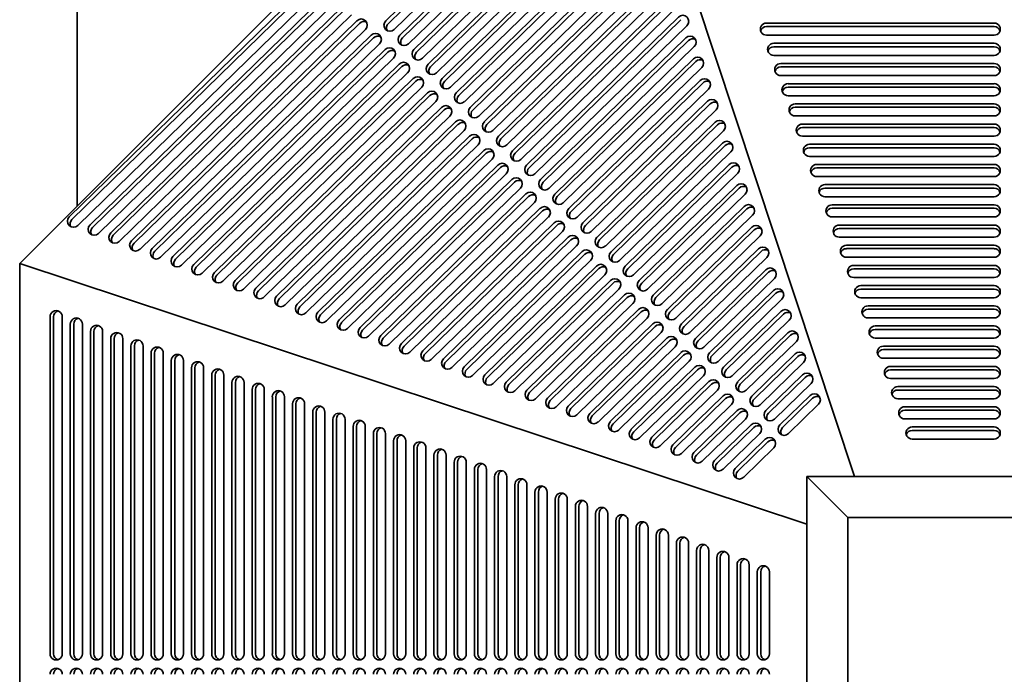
# Model space of a CAD drawing. Header units: millimetres. Extents: x 362 to 1318, y 115 to 1074.
# Tile 5 of 8: x 362 to 842, y 593 to 912. Entities that reach past the tile are written whole.
import ezdxf

# ---------------------------------------------------------------- set-up
doc = ezdxf.new("R2010")
doc.units = ezdxf.units.MM
doc.header["$LTSCALE"] = 4
doc.layers.add('Krawędzie widoczne(ISO)', color=7, linetype='Continuous', lineweight=35, true_color=0x262659)

msp = doc.modelspace()

# ---------------------------------------------------------------- linework, layer by layer
at = {"layer": 'Krawędzie widoczne(ISO)'}
for p, q in [((362, 793.5), (642.01, 1073.5)), ((642.01, 1073.5), (769.34, 689.5)), ((390, 821.5), (390, 1040.5)), ((540.64, 911.93), (647.41, 1016.11)), ((541.9, 910.67), (648.67, 1014.85)), ((651.53, 1011.89), (544.76, 907.7)), ((547.51, 904.88), (651.03, 1005.9)), ((548.77, 903.62), (652.29, 1004.64)), ((655.16, 1001.67), (551.63, 900.66)), ((554.38, 897.84), (654.66, 995.69)), ((555.64, 896.58), (655.92, 994.43)), ((658.78, 991.46), (558.5, 893.61)), ((561.25, 890.79), (658.28, 985.47)), ((562.51, 889.53), (659.54, 984.21)), ((662.4, 981.25), (565.37, 886.57)), ((568.11, 883.75), (661.9, 975.26)), ((569.37, 882.49), (663.16, 974)), ((666.02, 971.03), (572.24, 879.52)), ((574.98, 876.7), (665.5, 965.02)), ((576.24, 875.44), (666.76, 963.76)), ((669.65, 960.82), (579.11, 872.48)), ((581.83, 869.63), (669.15, 954.83)), ((583.09, 868.37), (670.41, 953.57)), ((673.27, 950.61), (585.95, 865.4)), ((588.7, 862.59), (672.79, 944.64)), ((589.96, 861.33), (674.05, 943.38)), ((676.92, 940.42), (592.82, 858.36)), ((386.19, 816.22), (505.95, 933.08)), ((595.56, 855.54), (676.44, 934.46)), ((596.83, 854.28), (677.7, 933.2)), ((387.45, 814.96), (507.21, 931.82)), ((510.07, 928.85), (390.31, 812)), ((680.56, 930.23), (599.69, 851.31)), ((396.31, 812.35), (512.82, 926.03)), ((397.57, 811.09), (514.08, 924.77)), ((602.43, 848.5), (679.88, 924.06)), ((603.69, 847.24), (681.14, 922.8)), ((516.94, 921.81), (400.43, 808.12)), ((406.42, 808.47), (519.69, 918.99)), ((407.68, 807.21), (520.95, 917.73)), ((684, 919.83), (606.56, 844.27)), ((523.81, 914.76), (410.55, 804.24)), ((609.3, 841.45), (683.38, 913.73)), ((416.54, 804.59), (526.56, 911.94)), ((417.8, 803.33), (527.82, 910.68)), ((610.56, 840.19), (684.64, 912.47)), ((687.5, 909.5), (613.42, 837.22)), ((726.4, 910.81), (837.4, 910.81)), ((726.4, 909.13), (837.4, 909.13)), ((530.68, 907.71), (420.66, 800.36)), ((426.66, 800.71), (533.43, 904.9)), ((427.92, 799.45), (534.69, 903.64)), ((616.17, 834.4), (687.03, 903.54)), ((837.4, 904.89), (726.4, 904.89)), ((537.55, 900.67), (430.78, 796.49)), ((617.43, 833.14), (688.29, 902.28)), ((691.15, 899.32), (620.29, 830.18)), ((729.9, 900.95), (837.4, 900.95)), ((729.9, 899.27), (837.4, 899.27)), ((436.77, 796.84), (540.3, 897.85)), ((438.03, 795.57), (541.56, 896.59)), ((544.42, 893.62), (440.89, 792.61)), ((837.4, 895.03), (729.9, 895.03)), ((446.89, 792.96), (547.17, 890.81)), ((448.15, 791.7), (548.43, 889.54)), ((623.04, 827.36), (690.68, 893.35)), ((624.3, 826.1), (691.94, 892.09)), ((694.8, 889.13), (627.16, 823.13)), ((733.4, 891.09), (837.4, 891.09)), ((733.4, 889.41), (837.4, 889.41)), ((551.29, 886.58), (451.01, 788.73)), ((837.4, 885.18), (733.4, 885.18)), ((457, 789.08), (554.04, 883.76)), ((458.26, 787.82), (555.3, 882.5)), ((558.16, 879.53), (461.12, 784.85)), ((629.91, 820.31), (693.97, 882.82)), ((631.17, 819.05), (695.23, 881.56)), ((736.9, 881.23), (837.4, 881.23)), ((736.9, 879.55), (837.4, 879.55)), ((467.12, 785.2), (560.91, 876.71)), ((468.38, 783.94), (562.17, 875.45)), ((698.09, 878.59), (634.03, 816.09)), ((837.4, 875.32), (736.9, 875.32)), ((565.03, 872.49), (471.24, 780.98)), ((477.26, 781.35), (567.77, 869.67)), ((636.78, 813.27), (697.62, 872.63)), ((638.04, 812.01), (698.88, 871.37)), ((740.4, 871.38), (837.4, 871.38)), ((740.4, 869.7), (837.4, 869.7)), ((478.52, 780.09), (569.03, 868.41)), ((571.9, 865.44), (481.36, 777.1)), ((701.74, 868.4), (640.9, 809.04)), ((837.4, 865.46), (740.4, 865.46)), ((487.35, 777.45), (574.67, 862.65)), ((488.61, 776.19), (575.93, 861.39)), ((643.65, 806.22), (701.26, 862.44)), ((644.91, 804.96), (702.53, 861.18)), ((743.9, 861.52), (837.4, 861.52)), ((578.79, 858.42), (491.47, 773.22)), ((497.44, 773.54), (581.54, 855.6)), ((705.39, 858.21), (647.77, 801.99)), ((743.9, 859.84), (837.4, 859.84)), ((837.4, 855.6), (743.9, 855.6)), ((498.7, 772.28), (582.8, 854.34)), ((585.66, 851.38), (501.56, 769.32)), ((650.52, 799.18), (704.91, 852.25)), ((651.78, 797.92), (706.17, 850.99)), ((747.4, 851.66), (837.4, 851.66)), ((507.53, 769.64), (588.41, 848.56)), ((508.79, 768.38), (589.67, 847.3)), ((709.03, 848.03), (654.64, 794.95)), ((747.4, 849.98), (837.4, 849.98)), ((837.4, 845.75), (747.4, 845.75)), ((592.53, 844.33), (511.65, 765.41)), ((517.83, 765.95), (595.28, 841.51)), ((657.39, 792.13), (708.2, 841.72)), ((750.9, 841.8), (837.4, 841.8)), ((519.09, 764.69), (596.54, 840.25)), ((599.4, 837.28), (521.96, 761.72)), ((658.65, 790.87), (709.46, 840.46)), ((712.32, 837.49), (661.51, 787.9)), ((750.9, 840.12), (837.4, 840.12)), ((528.07, 762.18), (602.15, 834.47)), ((529.33, 760.92), (603.41, 833.21)), ((664.26, 785.09), (711.85, 831.53)), ((837.4, 835.89), (750.9, 835.89)), ((754.9, 831.95), (837.4, 831.95)), ((606.27, 830.24), (532.19, 757.96)), ((538.16, 758.28), (609.01, 827.42)), ((665.52, 783.83), (713.11, 830.27)), ((715.97, 827.3), (668.38, 780.86)), ((754.9, 830.26), (837.4, 830.26)), ((539.42, 757.02), (610.28, 826.16)), ((613.14, 823.19), (542.28, 754.05)), ((837.4, 826.03), (754.9, 826.03)), ((758.4, 822.09), (837.4, 822.09)), ((548.25, 754.38), (615.88, 820.38)), ((549.51, 753.12), (617.14, 819.11)), ((671.12, 778.04), (715.5, 821.34)), ((672.38, 776.78), (716.76, 820.08)), ((719.62, 817.11), (675.25, 773.81)), ((758.4, 820.41), (837.4, 820.41)), ((620.01, 816.15), (552.37, 750.15)), ((558.69, 750.83), (622.75, 813.33)), ((559.96, 749.57), (624.01, 812.07)), ((837.4, 816.17), (758.4, 816.17)), ((761.9, 812.23), (837.4, 812.23)), ((626.87, 809.1), (562.82, 746.6)), ((677.99, 770.99), (719.15, 811.15)), ((679.25, 769.73), (720.41, 809.89)), ((761.9, 810.55), (837.4, 810.55)), ((568.78, 746.92), (629.62, 806.28)), ((570.04, 745.66), (630.88, 805.02)), ((723.27, 806.92), (682.12, 766.77)), ((837.4, 806.32), (761.9, 806.32)), ((765.4, 802.37), (837.4, 802.37)), ((633.74, 802.06), (572.91, 742.7)), ((578.87, 743.02), (636.49, 799.24)), ((580.13, 741.76), (637.75, 797.98)), ((684.86, 763.95), (722.44, 800.61)), ((686.12, 762.69), (723.7, 799.35)), ((765.4, 800.69), (837.4, 800.69)), ((746, 666.16), (362, 793.5)), ((362, 397.51), (362, 793.5)), ((640.61, 795.01), (583, 738.79)), ((726.56, 796.39), (688.98, 759.72)), ((837.4, 796.46), (765.4, 796.46)), ((588.96, 739.12), (643.36, 792.19)), ((590.22, 737.86), (644.62, 790.93)), ((647.48, 787.97), (593.09, 734.89)), ((691.73, 756.9), (726.09, 790.43)), ((692.99, 755.64), (727.35, 789.16)), ((768.9, 792.52), (837.4, 792.52)), ((768.9, 790.83), (837.4, 790.83)), ((599.41, 735.56), (650.23, 785.15)), ((600.67, 734.3), (651.49, 783.89)), ((730.21, 786.2), (695.85, 752.68)), ((837.4, 786.6), (768.9, 786.6)), ((654.35, 780.92), (603.53, 731.34)), ((698.6, 749.86), (729.74, 780.24)), ((699.86, 748.6), (731, 778.98)), ((772.4, 782.66), (837.4, 782.66)), ((772.4, 780.98), (837.4, 780.98)), ((609.5, 731.66), (657.1, 778.1)), ((610.76, 730.4), (658.36, 776.84)), ((661.22, 773.87), (613.62, 727.43)), ((733.86, 776.01), (702.72, 745.63)), ((837.4, 776.74), (772.4, 776.74)), ((619.59, 727.76), (663.97, 771.06)), ((620.85, 726.5), (665.23, 769.8)), ((705.47, 742.81), (733.38, 770.05)), ((706.73, 741.55), (734.64, 768.79)), ((775.9, 772.8), (837.4, 772.8)), ((775.9, 771.12), (837.4, 771.12)), ((376.83, 602.9), (376.83, 767.43)), ((378.51, 602.9), (378.51, 767.43)), ((382.75, 767.43), (382.75, 602.9)), ((386.69, 602.9), (386.69, 763.87)), ((388.37, 602.9), (388.37, 763.87)), ((392.61, 763.87), (392.61, 602.9)), ((668.09, 766.83), (623.71, 723.53)), ((629.68, 723.85), (670.84, 764.01)), ((737.5, 765.82), (709.59, 738.59)), ((837.4, 766.89), (775.9, 766.89)), ((396.55, 602.9), (396.55, 760.32)), ((398.23, 602.9), (398.23, 760.32)), ((402.46, 760.32), (402.46, 602.9)), ((630.94, 722.59), (672.1, 762.75)), ((674.96, 759.78), (633.8, 719.63)), ((712.34, 735.77), (736.82, 759.65)), ((779.4, 762.94), (837.4, 762.94)), ((779.4, 761.26), (837.4, 761.26)), ((406.41, 602.9), (406.41, 756.76)), ((408.09, 602.9), (408.09, 756.76)), ((412.32, 756.76), (412.32, 602.9)), ((640.13, 720.3), (677.71, 756.97)), ((641.39, 719.04), (678.97, 755.71)), ((713.6, 734.51), (738.08, 758.39)), ((740.94, 755.42), (716.46, 731.54)), ((837.4, 757.03), (779.4, 757.03)), ((416.26, 602.9), (416.26, 753.2)), ((417.95, 602.9), (417.95, 753.2)), ((422.18, 753.2), (422.18, 602.9)), ((426.12, 602.9), (426.12, 749.64)), ((427.8, 602.9), (427.8, 749.64)), ((432.04, 749.64), (432.04, 602.9)), ((681.83, 752.74), (644.25, 716.07)), ((650.22, 716.4), (684.57, 749.92)), ((783.4, 753.08), (837.4, 753.08)), ((783.4, 751.4), (837.4, 751.4)), ((435.98, 602.9), (435.98, 746.08)), ((437.66, 602.9), (437.66, 746.08)), ((441.89, 746.08), (441.89, 602.9)), ((651.48, 715.14), (685.83, 748.66)), ((688.7, 745.69), (654.34, 712.17)), ((719.21, 728.72), (740.32, 749.32)), ((720.47, 727.46), (741.58, 748.06)), ((744.44, 745.1), (723.33, 724.49)), ((837.4, 747.17), (783.4, 747.17)), ((445.84, 602.9), (445.84, 742.52)), ((447.52, 602.9), (447.52, 742.52)), ((451.75, 742.52), (451.75, 602.9)), ((660.31, 712.5), (691.44, 742.87)), ((661.57, 711.23), (692.7, 741.61)), ((786.9, 743.23), (837.4, 743.23)), ((786.9, 741.55), (837.4, 741.55)), ((455.69, 602.9), (455.69, 738.96)), ((457.38, 602.9), (457.38, 738.96)), ((461.61, 738.96), (461.61, 602.9)), ((465.55, 602.9), (465.55, 735.4)), ((467.23, 602.9), (467.23, 735.4)), ((471.47, 735.4), (471.47, 602.9)), ((695.56, 738.65), (664.43, 708.27)), ((670.4, 708.59), (698.31, 735.83)), ((726.08, 721.68), (743.97, 739.14)), ((727.34, 720.42), (745.23, 737.87)), ((837.4, 737.31), (786.9, 737.31)), ((475.41, 602.9), (475.41, 731.9)), ((477.09, 602.9), (477.09, 731.9)), ((481.32, 731.9), (481.32, 602.9)), ((671.66, 707.33), (699.57, 734.57)), ((702.43, 731.6), (674.52, 704.37)), ((748.09, 734.91), (730.2, 717.45)), ((790.4, 733.37), (837.4, 733.37)), ((790.4, 731.69), (837.4, 731.69)), ((485.27, 602.9), (485.27, 728.4)), ((486.95, 602.9), (486.95, 728.4)), ((491.18, 728.4), (491.18, 602.9)), ((680.7, 704.9), (705.18, 728.78)), ((681.96, 703.64), (706.44, 727.52)), ((732.95, 714.63), (747.62, 728.95)), ((734.21, 713.37), (748.88, 727.69)), ((837.4, 727.45), (790.4, 727.45)), ((495.12, 602.9), (495.12, 724.9)), ((496.81, 602.9), (496.81, 724.9)), ((501.04, 724.9), (501.04, 602.9)), ((504.98, 602.9), (504.98, 720.9)), ((506.66, 602.9), (506.66, 720.9)), ((510.9, 720.9), (510.9, 602.9)), ((709.3, 724.56), (684.83, 700.67)), ((690.94, 701.14), (712.05, 721.74)), ((751.74, 724.72), (737.07, 710.4)), ((793.9, 723.51), (837.4, 723.51)), ((793.9, 721.83), (837.4, 721.83)), ((514.84, 602.9), (514.84, 717.4)), ((516.52, 602.9), (516.52, 717.4)), ((520.75, 717.4), (520.75, 602.9)), ((692.2, 699.88), (713.31, 720.48)), ((716.17, 717.51), (695.06, 696.91)), ((837.4, 717.6), (793.9, 717.6)), ((524.7, 602.9), (524.7, 713.9)), ((526.38, 602.9), (526.38, 713.9)), ((530.61, 713.9), (530.61, 602.9)), ((701.03, 697.23), (718.92, 714.69)), ((702.29, 695.97), (720.18, 713.43)), ((797.4, 713.65), (837.4, 713.65)), ((797.4, 711.97), (837.4, 711.97)), ((534.56, 602.9), (534.56, 710.4)), ((536.24, 602.9), (536.24, 710.4)), ((540.47, 710.4), (540.47, 602.9)), ((544.41, 602.9), (544.41, 706.9)), ((546.09, 602.9), (546.09, 706.9)), ((550.33, 706.9), (550.33, 602.9)), ((723.04, 710.46), (705.15, 693.01)), ((711.12, 693.33), (725.79, 707.65)), ((712.38, 692.07), (727.05, 706.39)), ((837.4, 707.74), (797.4, 707.74)), ((554.27, 602.9), (554.27, 703.4)), ((555.95, 602.9), (555.95, 703.4)), ((560.19, 703.4), (560.19, 602.9)), ((729.91, 703.42), (715.24, 689.1)), ((564.13, 602.9), (564.13, 699.9)), ((565.81, 602.9), (565.81, 699.9)), ((570.04, 699.9), (570.04, 602.9)), ((573.99, 602.9), (573.99, 696.4)), ((575.67, 602.9), (575.67, 696.4)), ((579.9, 696.4), (579.9, 602.9)), ((583.84, 602.9), (583.84, 692.9)), ((585.52, 602.9), (585.52, 692.9)), ((589.76, 692.9), (589.76, 602.9)), ((593.7, 602.9), (593.7, 689.4)), ((595.38, 602.9), (595.38, 689.4)), ((599.62, 689.4), (599.62, 602.9)), ((934, 689.5), (746, 689.5)), ((746, 689.5), (766, 669.5)), ((746, 689.5), (746, 501.5)), ((603.56, 602.9), (603.56, 685.4)), ((605.24, 602.9), (605.24, 685.4)), ((609.47, 685.4), (609.47, 602.9)), ((613.42, 602.9), (613.42, 681.9)), ((615.1, 602.9), (615.1, 681.9)), ((619.33, 681.9), (619.33, 602.9)), ((623.27, 602.9), (623.27, 678.4)), ((624.96, 602.9), (624.96, 678.4)), ((629.19, 678.4), (629.19, 602.9)), ((633.13, 602.9), (633.13, 674.9)), ((634.81, 602.9), (634.81, 674.9)), ((639.05, 674.9), (639.05, 602.9)), ((642.99, 602.9), (642.99, 671.4)), ((644.67, 602.9), (644.67, 671.4)), ((648.9, 671.4), (648.9, 602.9)), ((652.85, 602.9), (652.85, 667.9)), ((654.53, 602.9), (654.53, 667.9)), ((658.76, 667.9), (658.76, 602.9)), ((766, 669.5), (914, 669.5)), ((766, 521.5), (766, 669.5)), ((662.7, 602.9), (662.7, 664.4)), ((664.39, 602.9), (664.39, 664.4)), ((668.62, 664.4), (668.62, 602.9)), ((672.56, 602.9), (672.56, 660.9)), ((674.24, 602.9), (674.24, 660.9)), ((678.48, 660.9), (678.48, 602.9)), ((682.42, 602.9), (682.42, 656.9)), ((684.1, 602.9), (684.1, 656.9)), ((688.33, 656.9), (688.33, 602.9)), ((692.28, 602.9), (692.28, 653.4)), ((693.96, 602.9), (693.96, 653.4)), ((698.19, 653.4), (698.19, 602.9)), ((702.14, 602.9), (702.14, 649.9)), ((703.82, 602.9), (703.82, 649.9)), ((708.05, 649.9), (708.05, 602.9)), ((711.99, 602.9), (711.99, 646.4)), ((713.67, 602.9), (713.67, 646.4)), ((717.91, 646.4), (717.91, 602.9)), ((721.85, 602.9), (721.85, 642.9)), ((723.53, 602.9), (723.53, 642.9)), ((727.77, 642.9), (727.77, 602.9))]:
    msp.add_line(p, q, dxfattribs=at)
for centre, major_axis, ratio, start_param, end_param in [((528.62, 909.83), (2.12, 2.12), 0.983987, 4.699911, 7.841503), ((685.44, 911.62), (2.12, 2.12), 0.983987, 4.699911, 7.841503), ((529.88, 908.57), (2.12, 2.12), 0.983987, 0.306688, 1.558318), ((542.7, 909.82), (-2.12, -2.12), 0.983987, 4.699911, 7.841503), ((543.96, 908.56), (-2.12, -2.12), 0.983987, 4.699911, 5.976498), ((726.4, 907.85), (-3, 0), 0.985764, 4.712389, 7.853982), ((726.4, 906.17), (-3, 0), 0.985764, 4.712389, 5.994943), ((837.4, 907.85), (3, 0), 0.985764, 4.712389, 7.853982), ((837.4, 906.17), (3, 0), 0.985764, 0.288243, 1.570796), ((535.49, 902.78), (2.12, 2.12), 0.983987, 4.699911, 7.841503), ((536.75, 901.52), (2.12, 2.12), 0.983987, 0.306688, 1.558318), ((549.57, 902.77), (-2.12, -2.12), 0.983987, 4.699911, 7.841503), ((550.83, 901.51), (-2.12, -2.12), 0.983987, 4.699911, 5.976498), ((689.09, 901.43), (2.12, 2.12), 0.983987, 4.699911, 7.841503), ((690.35, 900.17), (2.12, 2.12), 0.983987, 0.306688, 1.558318), ((542.36, 895.74), (2.12, 2.12), 0.983987, 4.699911, 7.841503), ((729.9, 897.99), (-3, 0), 0.985764, 4.712389, 7.853982), ((729.9, 896.31), (-3, 0), 0.985764, 4.712389, 5.994943), ((837.4, 897.99), (3, 0), 0.985764, 4.712389, 7.853982), ((837.4, 896.31), (3, 0), 0.985764, 0.288243, 1.570796), ((543.62, 894.48), (2.12, 2.12), 0.983987, 0.306688, 1.558318), ((556.44, 895.73), (-2.12, -2.12), 0.983987, 4.699911, 7.841503), ((557.7, 894.47), (-2.12, -2.12), 0.983987, 4.699911, 5.976498), ((692.74, 891.24), (2.12, 2.12), 0.983987, 4.699911, 7.841503), ((549.23, 888.69), (2.12, 2.12), 0.983987, 4.699911, 7.841503), ((550.49, 887.43), (2.12, 2.12), 0.983987, 0.306688, 1.558318), ((563.31, 888.68), (-2.12, -2.12), 0.983987, 4.699911, 7.841503), ((564.57, 887.42), (-2.12, -2.12), 0.983987, 4.699911, 5.976498), ((694, 889.98), (2.12, 2.12), 0.983987, 0.306688, 1.558318), ((733.4, 888.13), (-3, 0), 0.985764, 4.712389, 7.853982), ((733.4, 886.45), (-3, 0), 0.985764, 4.712389, 5.994943), ((837.4, 888.13), (3, 0), 0.985764, 4.712389, 7.853982), ((837.4, 886.45), (3, 0), 0.985764, 0.288243, 1.570796), ((556.1, 881.65), (2.12, 2.12), 0.983987, 4.699911, 7.841503), ((557.36, 880.39), (2.12, 2.12), 0.983987, 0.306688, 1.558318), ((570.18, 881.63), (-2.12, -2.12), 0.983987, 4.699911, 7.841503), ((571.44, 880.37), (-2.12, -2.12), 0.983987, 4.699911, 5.976498), ((696.03, 880.7), (2.12, 2.12), 0.983987, 4.699911, 7.841503), ((697.29, 879.44), (2.12, 2.12), 0.983987, 0.306688, 1.558318), ((736.9, 878.28), (-3, 0), 0.985764, 4.712389, 7.853982), ((736.9, 876.6), (-3, 0), 0.985764, 4.712389, 5.994943), ((837.4, 878.28), (3, 0), 0.985764, 4.712389, 7.853982), ((837.4, 876.6), (3, 0), 0.985764, 0.288243, 1.570796), ((562.97, 874.6), (2.12, 2.12), 0.983987, 4.699911, 7.841503), ((564.23, 873.34), (2.12, 2.12), 0.983987, 0.306688, 1.558318), ((577.04, 874.59), (-2.12, -2.12), 0.983987, 4.699911, 7.841503), ((578.3, 873.33), (-2.12, -2.12), 0.983987, 4.699911, 5.976498), ((569.84, 867.55), (2.12, 2.12), 0.983987, 4.699911, 7.841503), ((571.1, 866.29), (2.12, 2.12), 0.983987, 0.306688, 1.558318), ((583.89, 867.52), (-2.12, -2.12), 0.983987, 4.699911, 7.841503), ((699.68, 870.52), (2.12, 2.12), 0.983987, 4.699911, 7.841503), ((700.94, 869.26), (2.12, 2.12), 0.983987, 0.306688, 1.558318), ((740.4, 868.42), (-3, 0), 0.985764, 4.712389, 7.853982), ((740.4, 866.74), (-3, 0), 0.985764, 4.712389, 5.994943), ((837.4, 868.42), (3, 0), 0.985764, 4.712389, 7.853982), ((837.4, 866.74), (3, 0), 0.985764, 0.288243, 1.570796), ((585.15, 866.26), (-2.12, -2.12), 0.983987, 4.699911, 5.976498), ((576.73, 860.53), (2.12, 2.12), 0.983987, 4.699911, 7.841503), ((577.99, 859.27), (2.12, 2.12), 0.983987, 0.306688, 1.558318), ((590.76, 860.47), (-2.12, -2.12), 0.983987, 4.699911, 7.841503), ((592.02, 859.21), (-2.12, -2.12), 0.983987, 4.699911, 5.976498), ((703.33, 860.33), (2.12, 2.12), 0.983987, 4.699911, 7.841503), ((704.59, 859.07), (2.12, 2.12), 0.983987, 0.306688, 1.558318), ((743.9, 858.56), (-3, 0), 0.985764, 4.712389, 7.853982), ((837.4, 858.56), (3, 0), 0.985764, 4.712389, 7.853982), ((583.6, 853.49), (2.12, 2.12), 0.983987, 4.699911, 7.841503), ((584.86, 852.23), (2.12, 2.12), 0.983987, 0.306688, 1.558318), ((597.63, 853.43), (-2.12, -2.12), 0.983987, 4.699911, 7.841503), ((743.9, 856.88), (-3, 0), 0.985764, 4.712389, 5.994943), ((837.4, 856.88), (3, 0), 0.985764, 0.288243, 1.570796), ((598.89, 852.17), (-2.12, -2.12), 0.983987, 4.699911, 5.976498), ((706.97, 850.14), (2.12, 2.12), 0.983987, 4.699911, 7.841503), ((708.23, 848.88), (2.12, 2.12), 0.983987, 0.306688, 1.558318), ((747.4, 848.7), (-3, 0), 0.985764, 4.712389, 7.853982), ((837.4, 848.7), (3, 0), 0.985764, 4.712389, 7.853982), ((590.47, 846.44), (2.12, 2.12), 0.983987, 4.699911, 7.841503), ((591.73, 845.18), (2.12, 2.12), 0.983987, 0.306688, 1.558318), ((604.49, 846.38), (-2.12, -2.12), 0.983987, 4.699911, 7.841503), ((605.76, 845.12), (-2.12, -2.12), 0.983987, 4.699911, 5.976498), ((747.4, 847.02), (-3, 0), 0.985764, 4.712389, 5.994943), ((837.4, 847.02), (3, 0), 0.985764, 0.288243, 1.570796), ((597.34, 839.4), (2.12, 2.12), 0.983987, 4.699911, 7.841503), ((598.6, 838.14), (2.12, 2.12), 0.983987, 0.306688, 1.558318), ((611.36, 839.34), (-2.12, -2.12), 0.983987, 4.699911, 7.841503), ((710.26, 839.6), (2.12, 2.12), 0.983987, 4.699911, 7.841503), ((711.52, 838.34), (2.12, 2.12), 0.983987, 0.306688, 1.558318), ((750.9, 838.85), (-3, 0), 0.985764, 4.712389, 7.853982), ((837.4, 838.85), (3, 0), 0.985764, 4.712389, 7.853982), ((612.62, 838.08), (-2.12, -2.12), 0.983987, 4.699911, 5.976498), ((750.9, 837.17), (-3, 0), 0.985764, 4.712389, 5.994943), ((837.4, 837.17), (3, 0), 0.985764, 0.288243, 1.570796), ((604.21, 832.35), (2.12, 2.12), 0.983987, 4.699911, 7.841503), ((605.47, 831.09), (2.12, 2.12), 0.983987, 0.306688, 1.558318), ((618.23, 832.29), (-2.12, -2.12), 0.983987, 4.699911, 7.841503), ((619.49, 831.03), (-2.12, -2.12), 0.983987, 4.699911, 5.976498), ((713.91, 829.41), (2.12, 2.12), 0.983987, 4.699911, 7.841503), ((715.17, 828.15), (2.12, 2.12), 0.983987, 0.306688, 1.558318), ((754.9, 828.99), (-3, 0), 0.985764, 4.712389, 7.853982), ((837.4, 828.99), (3, 0), 0.985764, 4.712389, 7.853982), ((611.08, 825.31), (2.12, 2.12), 0.983987, 4.699911, 7.841503), ((612.34, 824.05), (2.12, 2.12), 0.983987, 0.306688, 1.558318), ((625.1, 825.25), (-2.12, -2.12), 0.983987, 4.699911, 7.841503), ((754.9, 827.31), (-3, 0), 0.985764, 4.712389, 5.994943), ((837.4, 827.31), (3, 0), 0.985764, 0.288243, 1.570796), ((617.94, 818.26), (2.12, 2.12), 0.983987, 4.699911, 7.841503), ((626.36, 823.98), (-2.12, -2.12), 0.983987, 4.699911, 5.976498), ((717.56, 819.23), (2.12, 2.12), 0.983987, 4.699911, 7.841503), ((758.4, 819.13), (-3, 0), 0.985764, 4.712389, 7.853982), ((837.4, 819.13), (3, 0), 0.985764, 4.712389, 7.853982), ((619.2, 817), (2.12, 2.12), 0.983987, 0.306688, 1.558318), ((631.97, 818.2), (-2.12, -2.12), 0.983987, 4.699911, 7.841503), ((633.23, 816.94), (-2.12, -2.12), 0.983987, 4.699911, 5.976498), ((718.82, 817.97), (2.12, 2.12), 0.983987, 0.306688, 1.558318), ((758.4, 817.45), (-3, 0), 0.985764, 4.712389, 5.994943), ((837.4, 817.45), (3, 0), 0.985764, 0.288243, 1.570796), ((388.25, 814.11), (-2.12, -2.12), 0.983987, 4.699911, 7.841503), ((389.51, 812.85), (-2.12, -2.12), 0.983987, 4.699911, 5.976498), ((398.37, 810.23), (-2.12, -2.12), 0.983987, 4.699911, 7.841503), ((624.81, 811.22), (2.12, 2.12), 0.983987, 4.699911, 7.841503), ((626.07, 809.96), (2.12, 2.12), 0.983987, 0.306688, 1.558318), ((638.84, 811.15), (-2.12, -2.12), 0.983987, 4.699911, 7.841503), ((640.1, 809.89), (-2.12, -2.12), 0.983987, 4.699911, 5.976498), ((721.21, 809.04), (2.12, 2.12), 0.983987, 4.699911, 7.841503), ((761.9, 809.27), (-3, 0), 0.985764, 4.712389, 7.853982), ((837.4, 809.27), (3, 0), 0.985764, 4.712389, 7.853982), ((399.63, 808.97), (-2.12, -2.12), 0.983987, 4.699911, 5.976498), ((408.48, 806.35), (-2.12, -2.12), 0.983987, 4.699911, 7.841503), ((409.74, 805.09), (-2.12, -2.12), 0.983987, 4.699911, 5.976498), ((631.68, 804.17), (2.12, 2.12), 0.983987, 4.699911, 7.841503), ((722.47, 807.78), (2.12, 2.12), 0.983987, 0.306688, 1.558318), ((761.9, 807.59), (-3, 0), 0.985764, 4.712389, 5.994943), ((837.4, 807.59), (3, 0), 0.985764, 0.288243, 1.570796), ((418.6, 802.48), (-2.12, -2.12), 0.983987, 4.699911, 7.841503), ((419.86, 801.22), (-2.12, -2.12), 0.983987, 4.699911, 5.976498), ((632.94, 802.91), (2.12, 2.12), 0.983987, 0.306688, 1.558318), ((645.71, 804.11), (-2.12, -2.12), 0.983987, 4.699911, 7.841503), ((646.97, 802.85), (-2.12, -2.12), 0.983987, 4.699911, 5.976498), ((765.4, 799.42), (-3, 0), 0.985764, 4.712389, 7.853982), ((837.4, 799.42), (3, 0), 0.985764, 4.712389, 7.853982), ((428.72, 798.6), (-2.12, -2.12), 0.983987, 4.699911, 7.841503), ((429.98, 797.34), (-2.12, -2.12), 0.983987, 4.699911, 5.976498), ((638.55, 797.12), (2.12, 2.12), 0.983987, 4.699911, 7.841503), ((639.81, 795.86), (2.12, 2.12), 0.983987, 0.306688, 1.558318), ((652.58, 797.06), (-2.12, -2.12), 0.983987, 4.699911, 7.841503), ((653.84, 795.8), (-2.12, -2.12), 0.983987, 4.699911, 5.976498), ((724.5, 798.5), (2.12, 2.12), 0.983987, 4.699911, 7.841503), ((725.76, 797.24), (2.12, 2.12), 0.983987, 0.306688, 1.558318), ((765.4, 797.73), (-3, 0), 0.985764, 4.712389, 5.994943), ((837.4, 797.73), (3, 0), 0.985764, 0.288243, 1.570796), ((438.83, 794.72), (-2.12, -2.12), 0.983987, 4.699911, 7.841503), ((440.09, 793.46), (-2.12, -2.12), 0.983987, 4.699911, 5.976498), ((448.95, 790.84), (-2.12, -2.12), 0.983987, 4.699911, 7.841503), ((645.42, 790.08), (2.12, 2.12), 0.983987, 4.699911, 7.841503), ((450.21, 789.58), (-2.12, -2.12), 0.983987, 4.699911, 5.976498), ((459.06, 786.97), (-2.12, -2.12), 0.983987, 4.699911, 7.841503), ((646.68, 788.82), (2.12, 2.12), 0.983987, 0.306688, 1.558318), ((659.45, 790.02), (-2.12, -2.12), 0.983987, 4.699911, 7.841503), ((660.71, 788.76), (-2.12, -2.12), 0.983987, 4.699911, 5.976498), ((728.15, 788.31), (2.12, 2.12), 0.983987, 4.699911, 7.841503), ((729.41, 787.05), (2.12, 2.12), 0.983987, 0.306688, 1.558318), ((768.9, 789.56), (-3, 0), 0.985764, 4.712389, 7.853982), ((768.9, 787.88), (-3, 0), 0.985764, 4.712389, 5.994943), ((837.4, 789.56), (3, 0), 0.985764, 4.712389, 7.853982), ((837.4, 787.88), (3, 0), 0.985764, 0.288243, 1.570796), ((460.32, 785.71), (-2.12, -2.12), 0.983987, 4.699911, 5.976498), ((469.18, 783.09), (-2.12, -2.12), 0.983987, 4.699911, 7.841503), ((470.44, 781.83), (-2.12, -2.12), 0.983987, 4.699911, 5.976498), ((652.29, 783.03), (2.12, 2.12), 0.983987, 4.699911, 7.841503), ((653.55, 781.77), (2.12, 2.12), 0.983987, 0.306688, 1.558318), ((666.32, 782.97), (-2.12, -2.12), 0.983987, 4.699911, 7.841503), ((667.58, 781.71), (-2.12, -2.12), 0.983987, 4.699911, 5.976498), ((479.29, 779.21), (-2.12, -2.12), 0.983987, 4.687827, 7.841503), ((480.56, 777.95), (-2.12, -2.12), 0.983987, 4.687827, 5.976509), ((659.16, 775.99), (2.12, 2.12), 0.983987, 4.699911, 7.841503), ((731.8, 778.12), (2.12, 2.12), 0.983987, 4.699911, 7.841503), ((733.06, 776.86), (2.12, 2.12), 0.983987, 0.306688, 1.558318), ((772.4, 779.7), (-3, 0), 0.985764, 4.712389, 7.853982), ((772.4, 778.02), (-3, 0), 0.985764, 4.712389, 5.994943), ((837.4, 779.7), (3, 0), 0.985764, 4.712389, 7.853982), ((837.4, 778.02), (3, 0), 0.985764, 0.288243, 1.570796), ((489.41, 775.33), (-2.12, -2.12), 0.983987, 4.699911, 7.841503), ((490.67, 774.07), (-2.12, -2.12), 0.983987, 4.699911, 5.976498), ((499.5, 771.43), (-2.12, -2.12), 0.983987, 4.699911, 7.841503), ((660.42, 774.73), (2.12, 2.12), 0.983987, 0.306688, 1.558318), ((673.19, 775.93), (-2.12, -2.12), 0.983987, 4.699911, 7.841503), ((674.45, 774.67), (-2.12, -2.12), 0.983987, 4.699911, 5.976498), ((379.79, 767.43), (0, 3), 0.985764, 4.712389, 7.853982), ((381.47, 767.43), (0, 3), 0.985764, 0.288243, 1.570796), ((500.76, 770.17), (-2.12, -2.12), 0.983987, 4.699911, 5.976498), ((509.59, 767.53), (-2.12, -2.12), 0.983987, 4.699911, 7.841503), ((666.03, 768.94), (2.12, 2.12), 0.983987, 4.699911, 7.841503), ((667.29, 767.68), (2.12, 2.12), 0.983987, 0.306688, 1.558318), ((680.05, 768.88), (-2.12, -2.12), 0.983987, 4.699911, 7.841503), ((681.31, 767.62), (-2.12, -2.12), 0.983987, 4.699911, 5.976498), ((735.44, 767.94), (2.12, 2.12), 0.983987, 4.699911, 7.841503), ((736.7, 766.67), (2.12, 2.12), 0.983987, 0.306688, 1.558318), ((775.9, 769.84), (-3, 0), 0.985764, 4.712389, 7.853982), ((775.9, 768.16), (-3, 0), 0.985764, 4.712389, 5.994943), ((837.4, 769.84), (3, 0), 0.985764, 4.712389, 7.853982), ((837.4, 768.16), (3, 0), 0.985764, 0.288243, 1.570796), ((389.65, 763.87), (0, 3), 0.985764, 4.712389, 7.853982), ((391.33, 763.87), (0, 3), 0.985764, 0.288243, 1.570796), ((510.85, 766.27), (-2.12, -2.12), 0.983987, 4.699911, 5.976498), ((519.89, 763.83), (-2.12, -2.12), 0.983987, 4.699911, 7.841503), ((521.16, 762.57), (-2.12, -2.12), 0.983987, 4.699911, 5.976498), ((672.9, 761.9), (2.12, 2.12), 0.983987, 4.699911, 7.841503), ((674.16, 760.64), (2.12, 2.12), 0.983987, 0.306688, 1.558318), ((686.92, 761.84), (-2.12, -2.12), 0.983987, 4.699911, 7.841503), ((399.51, 760.32), (0, 3), 0.985764, 4.712389, 7.853982), ((401.19, 760.32), (0, 3), 0.985764, 0.288243, 1.570796), ((409.36, 756.76), (0, 3), 0.985764, 4.712389, 7.853982), ((411.04, 756.76), (0, 3), 0.985764, 0.288243, 1.570796), ((530.13, 760.07), (-2.12, -2.12), 0.983987, 4.699911, 7.841503), ((531.39, 758.81), (-2.12, -2.12), 0.983987, 4.699911, 5.976498), ((688.18, 760.58), (-2.12, -2.12), 0.983987, 4.699911, 5.976498), ((738.88, 757.54), (2.12, 2.12), 0.983987, 4.699911, 7.841503), ((740.14, 756.28), (2.12, 2.12), 0.983987, 0.306688, 1.558318), ((779.4, 759.99), (-3, 0), 0.985764, 4.712389, 7.853982), ((779.4, 758.3), (-3, 0), 0.985764, 4.712389, 5.994943), ((837.4, 759.99), (3, 0), 0.985764, 4.712389, 7.853982), ((837.4, 758.3), (3, 0), 0.985764, 0.288243, 1.570796), ((419.22, 753.2), (0, 3), 0.985764, 4.712389, 7.853982), ((420.9, 753.2), (0, 3), 0.985764, 0.288243, 1.570796), ((540.22, 756.17), (-2.12, -2.12), 0.983987, 4.699911, 7.841503), ((541.48, 754.91), (-2.12, -2.12), 0.983987, 4.699911, 5.976498), ((550.31, 752.27), (-2.12, -2.12), 0.983987, 4.699911, 7.841503), ((679.77, 754.85), (2.12, 2.12), 0.983987, 4.699911, 7.841503), ((681.03, 753.59), (2.12, 2.12), 0.983987, 0.306688, 1.558318), ((693.79, 754.79), (-2.12, -2.12), 0.983987, 4.699911, 7.841503), ((695.05, 753.53), (-2.12, -2.12), 0.983987, 4.699911, 5.976498), ((429.08, 749.64), (0, 3), 0.985764, 4.712389, 7.853982), ((430.76, 749.64), (0, 3), 0.985764, 0.288243, 1.570796), ((551.57, 751.01), (-2.12, -2.12), 0.983987, 4.699911, 5.976498), ((560.76, 748.71), (-2.12, -2.12), 0.983987, 4.699911, 7.841503), ((562.02, 747.45), (-2.12, -2.12), 0.983987, 4.699911, 5.976498), ((686.64, 747.81), (2.12, 2.12), 0.983987, 4.699911, 7.841503), ((687.9, 746.55), (2.12, 2.12), 0.983987, 0.306688, 1.558318), ((700.66, 747.74), (-2.12, -2.12), 0.983987, 4.699911, 7.841503), ((742.38, 747.21), (2.12, 2.12), 0.983987, 4.699911, 7.841503), ((783.4, 750.13), (-3, 0), 0.985764, 4.712389, 7.853982), ((783.4, 748.45), (-3, 0), 0.985764, 4.712389, 5.994943), ((837.4, 750.13), (3, 0), 0.985764, 4.712389, 7.853982), ((837.4, 748.45), (3, 0), 0.985764, 0.288243, 1.570796), ((438.94, 746.08), (0, 3), 0.985764, 4.712389, 7.853982), ((440.62, 746.08), (0, 3), 0.985764, 0.288243, 1.570796), ((448.79, 742.52), (0, 3), 0.985764, 4.712389, 7.853982), ((450.48, 742.52), (0, 3), 0.985764, 0.288243, 1.570796), ((570.85, 744.81), (-2.12, -2.12), 0.983987, 4.699911, 7.841503), ((572.11, 743.55), (-2.12, -2.12), 0.983987, 4.699911, 5.976498), ((701.92, 746.48), (-2.12, -2.12), 0.983987, 4.699911, 5.976498), ((743.64, 745.95), (2.12, 2.12), 0.983987, 0.306688, 1.558318), ((458.65, 738.96), (0, 3), 0.985764, 4.712389, 7.853982), ((460.33, 738.96), (0, 3), 0.985764, 0.288243, 1.570796), ((580.94, 740.91), (-2.12, -2.12), 0.983987, 4.699911, 7.841503), ((582.2, 739.65), (-2.12, -2.12), 0.983987, 4.699911, 5.976498), ((693.5, 740.76), (2.12, 2.12), 0.983987, 4.699911, 7.841503), ((694.76, 739.5), (2.12, 2.12), 0.983987, 0.306688, 1.558318), ((707.53, 740.7), (-2.12, -2.12), 0.983987, 4.699911, 7.841503), ((708.79, 739.44), (-2.12, -2.12), 0.983987, 4.699911, 5.976498), ((746.03, 737.02), (2.12, 2.12), 0.983987, 4.699911, 7.841503), ((786.9, 740.27), (-3, 0), 0.985764, 4.712389, 7.853982), ((786.9, 738.59), (-3, 0), 0.985764, 4.712389, 5.994943), ((837.4, 740.27), (3, 0), 0.985764, 4.712389, 7.853982), ((837.4, 738.59), (3, 0), 0.985764, 0.288243, 1.570796), ((468.51, 735.4), (0, 3), 0.985764, 4.712389, 7.853982), ((470.19, 735.4), (0, 3), 0.985764, 0.288243, 1.570796), ((591.03, 737), (-2.12, -2.12), 0.983987, 4.699911, 7.841503), ((592.29, 735.74), (-2.12, -2.12), 0.983987, 4.699911, 5.976498), ((601.47, 733.45), (-2.12, -2.12), 0.983987, 4.699911, 7.841503), ((700.37, 733.72), (2.12, 2.12), 0.983987, 4.699911, 7.841503), ((701.63, 732.45), (2.12, 2.12), 0.983987, 0.306688, 1.558318), ((714.4, 733.65), (-2.12, -2.12), 0.983987, 4.699911, 7.841503), ((747.29, 735.76), (2.12, 2.12), 0.983987, 0.306688, 1.558318), ((478.37, 731.9), (0, 3), 0.985764, 4.712389, 7.853982), ((480.05, 731.9), (0, 3), 0.985764, 0.288243, 1.570796), ((488.22, 728.4), (0, 3), 0.985764, 4.712389, 7.853982), ((489.91, 728.4), (0, 3), 0.985764, 0.288243, 1.570796), ((602.73, 732.19), (-2.12, -2.12), 0.983987, 4.699911, 5.976498), ((611.56, 729.55), (-2.12, -2.12), 0.983987, 4.699911, 7.841503), ((612.82, 728.29), (-2.12, -2.12), 0.983987, 4.699911, 5.976498), ((715.66, 732.39), (-2.12, -2.12), 0.983987, 4.699911, 5.976498), ((790.4, 730.41), (-3, 0), 0.985764, 4.712389, 7.853982), ((790.4, 728.73), (-3, 0), 0.985764, 4.712389, 5.994943), ((837.4, 730.41), (3, 0), 0.985764, 4.712389, 7.853982), ((837.4, 728.73), (3, 0), 0.985764, 0.288243, 1.570796), ((498.08, 724.9), (0, 3), 0.985764, 4.712389, 7.853982), ((499.76, 724.9), (0, 3), 0.985764, 0.288243, 1.570796), ((621.65, 725.64), (-2.12, -2.12), 0.983987, 4.699911, 7.841503), ((622.91, 724.38), (-2.12, -2.12), 0.983987, 4.699911, 5.976498), ((707.24, 726.67), (2.12, 2.12), 0.983987, 4.699911, 7.841503), ((708.5, 725.41), (2.12, 2.12), 0.983987, 0.306688, 1.558318), ((721.27, 726.61), (-2.12, -2.12), 0.983987, 4.699911, 7.841503), ((722.53, 725.35), (-2.12, -2.12), 0.983987, 4.699911, 5.976498), ((749.68, 726.83), (2.12, 2.12), 0.983987, 4.699911, 7.841503), ((750.94, 725.57), (2.12, 2.12), 0.983987, 0.306688, 1.558318), ((507.94, 720.9), (0, 3), 0.985764, 4.712389, 7.853982), ((509.62, 720.9), (0, 3), 0.985764, 0.288243, 1.570796), ((631.74, 721.74), (-2.12, -2.12), 0.983987, 4.699911, 7.841503), ((633, 720.48), (-2.12, -2.12), 0.983987, 4.699911, 5.976498), ((714.11, 719.62), (2.12, 2.12), 0.983987, 4.699911, 7.841503), ((715.37, 718.36), (2.12, 2.12), 0.983987, 0.306688, 1.558318), ((728.14, 719.56), (-2.12, -2.12), 0.983987, 4.699911, 7.841503), ((793.9, 720.55), (-3, 0), 0.985764, 4.712389, 7.853982), ((793.9, 718.87), (-3, 0), 0.985764, 4.712389, 5.994943), ((837.4, 720.55), (3, 0), 0.985764, 4.712389, 7.853982), ((837.4, 718.87), (3, 0), 0.985764, 0.288243, 1.570796), ((517.8, 717.4), (0, 3), 0.985764, 4.712389, 7.853982), ((519.48, 717.4), (0, 3), 0.985764, 0.288243, 1.570796), ((527.66, 713.9), (0, 3), 0.985764, 4.712389, 7.853982), ((529.34, 713.9), (0, 3), 0.985764, 0.288243, 1.570796), ((642.19, 718.19), (-2.12, -2.12), 0.983987, 4.699911, 7.841503), ((643.45, 716.93), (-2.12, -2.12), 0.983987, 4.699911, 5.976498), ((652.28, 714.28), (-2.12, -2.12), 0.983987, 4.699911, 7.841503), ((720.98, 712.58), (2.12, 2.12), 0.983987, 4.699911, 7.841503), ((729.4, 718.3), (-2.12, -2.12), 0.983987, 4.699911, 5.976498), ((537.51, 710.4), (0, 3), 0.985764, 4.712389, 7.853982), ((539.19, 710.4), (0, 3), 0.985764, 0.288243, 1.570796), ((653.54, 713.02), (-2.12, -2.12), 0.983987, 4.699911, 5.976498), ((662.37, 710.38), (-2.12, -2.12), 0.983987, 4.699911, 7.841503), ((663.63, 709.12), (-2.12, -2.12), 0.983987, 4.699911, 5.976498), ((722.24, 711.32), (2.12, 2.12), 0.983987, 0.306688, 1.558318), ((735.01, 712.52), (-2.12, -2.12), 0.983987, 4.699911, 7.841503), ((736.27, 711.26), (-2.12, -2.12), 0.983987, 4.699911, 5.976498), ((797.4, 710.7), (-3, 0), 0.985764, 4.712389, 7.853982), ((797.4, 709.02), (-3, 0), 0.985764, 4.712389, 5.994943), ((837.4, 710.7), (3, 0), 0.985764, 4.712389, 7.853982), ((837.4, 709.02), (3, 0), 0.985764, 0.288243, 1.570796), ((547.37, 706.9), (0, 3), 0.985764, 4.712389, 7.853982), ((549.05, 706.9), (0, 3), 0.985764, 0.288243, 1.570796), ((557.23, 703.4), (0, 3), 0.985764, 4.712389, 7.853982), ((558.91, 703.4), (0, 3), 0.985764, 0.288243, 1.570796), ((672.46, 706.48), (-2.12, -2.12), 0.983987, 4.699911, 7.841503), ((673.72, 705.22), (-2.12, -2.12), 0.983987, 4.699911, 5.976498), ((727.85, 705.53), (2.12, 2.12), 0.983987, 4.699911, 7.841503), ((729.11, 704.27), (2.12, 2.12), 0.983987, 0.306688, 1.558318), ((567.09, 699.9), (0, 3), 0.985764, 4.712389, 7.853982), ((568.77, 699.9), (0, 3), 0.985764, 0.288243, 1.570796), ((682.76, 702.79), (-2.12, -2.12), 0.983987, 4.699911, 7.841503), ((684.02, 701.53), (-2.12, -2.12), 0.983987, 4.699911, 5.976498), ((576.94, 696.4), (0, 3), 0.985764, 4.712389, 7.853982), ((578.62, 696.4), (0, 3), 0.985764, 0.288243, 1.570796), ((693, 699.02), (-2.12, -2.12), 0.983987, 4.699911, 7.841503), ((694.26, 697.76), (-2.12, -2.12), 0.983987, 4.699911, 5.976498), ((703.09, 695.12), (-2.12, -2.12), 0.983987, 4.699911, 7.841503), ((586.8, 692.9), (0, 3), 0.985764, 4.712389, 7.853982), ((588.48, 692.9), (0, 3), 0.985764, 0.288243, 1.570796), ((596.66, 689.4), (0, 3), 0.985764, 4.712389, 7.853982), ((598.34, 689.4), (0, 3), 0.985764, 0.288243, 1.570796), ((704.35, 693.86), (-2.12, -2.12), 0.983987, 4.699911, 5.976498), ((713.18, 691.22), (-2.12, -2.12), 0.983987, 4.699911, 7.841503), ((714.44, 689.96), (-2.12, -2.12), 0.983987, 4.699911, 5.976498), ((606.52, 685.4), (0, 3), 0.985764, 4.712389, 7.853982), ((608.2, 685.4), (0, 3), 0.985764, 0.288243, 1.570796), ((616.37, 681.9), (0, 3), 0.985764, 4.712389, 7.853982), ((618.06, 681.9), (0, 3), 0.985764, 0.288243, 1.570796), ((626.23, 678.4), (0, 3), 0.985764, 4.712389, 7.853982), ((627.91, 678.4), (0, 3), 0.985764, 0.288243, 1.570796), ((636.09, 674.9), (0, 3), 0.985764, 4.712389, 7.853982), ((637.77, 674.9), (0, 3), 0.985764, 0.288243, 1.570796), ((645.95, 671.4), (0, 3), 0.985764, 4.712389, 7.853982), ((647.63, 671.4), (0, 3), 0.985764, 0.288243, 1.570796), ((655.8, 667.9), (0, 3), 0.985764, 4.712389, 7.853982), ((657.49, 667.9), (0, 3), 0.985764, 0.288243, 1.570796), ((665.66, 664.4), (0, 3), 0.985764, 4.712389, 7.853982), ((667.34, 664.4), (0, 3), 0.985764, 0.288243, 1.570796), ((675.52, 660.9), (0, 3), 0.985764, 4.712389, 7.853982), ((677.2, 660.9), (0, 3), 0.985764, 0.288243, 1.570796), ((685.38, 656.9), (0, 3), 0.985764, 4.712389, 7.853982), ((687.06, 656.9), (0, 3), 0.985764, 0.288243, 1.570796), ((695.23, 653.4), (0, 3), 0.985764, 4.712389, 7.853982), ((696.92, 653.4), (0, 3), 0.985764, 0.288243, 1.570796), ((705.09, 649.9), (0, 3), 0.985764, 4.712389, 7.853982), ((706.77, 649.9), (0, 3), 0.985764, 0.288243, 1.570796), ((714.95, 646.4), (0, 3), 0.985764, 4.712389, 7.853982), ((716.63, 646.4), (0, 3), 0.985764, 0.288243, 1.570796), ((724.81, 642.9), (0, 3), 0.985764, 4.712389, 7.853982), ((726.49, 642.9), (0, 3), 0.985764, 0.288243, 1.570796), ((379.79, 602.9), (0, -3), 0.985764, 4.712389, 7.853982), ((381.47, 602.9), (0, -3), 0.985764, 4.712389, 5.994943), ((389.65, 602.9), (0, -3), 0.985764, 4.712389, 7.853982), ((391.33, 602.9), (0, -3), 0.985764, 4.712389, 5.994943), ((399.51, 602.9), (0, -3), 0.985764, 4.712389, 7.853982), ((401.19, 602.9), (0, -3), 0.985764, 4.712389, 5.994943), ((409.36, 602.9), (0, -3), 0.985764, 4.712389, 7.853982), ((411.04, 602.9), (0, -3), 0.985764, 4.712389, 5.994943), ((419.22, 602.9), (0, -3), 0.985764, 4.712389, 7.853982), ((420.9, 602.9), (0, -3), 0.985764, 4.712389, 5.994943), ((429.08, 602.9), (0, -3), 0.985764, 4.712389, 7.853982), ((430.76, 602.9), (0, -3), 0.985764, 4.712389, 5.994943), ((438.94, 602.9), (0, -3), 0.985764, 4.712389, 7.853982), ((440.62, 602.9), (0, -3), 0.985764, 4.712389, 5.994943), ((448.79, 602.9), (0, -3), 0.985764, 4.712389, 7.853982), ((450.48, 602.9), (0, -3), 0.985764, 4.712389, 5.994943), ((458.65, 602.9), (0, -3), 0.985764, 4.712389, 7.853982), ((460.33, 602.9), (0, -3), 0.985764, 4.712389, 5.994943), ((468.51, 602.9), (0, -3), 0.985764, 4.712389, 7.853982), ((470.19, 602.9), (0, -3), 0.985764, 4.712389, 5.994943), ((478.37, 602.9), (0, -3), 0.985764, 4.712389, 7.853982), ((480.05, 602.9), (0, -3), 0.985764, 4.712389, 5.994943), ((488.22, 602.9), (0, -3), 0.985764, 4.712389, 7.853982), ((489.91, 602.9), (0, -3), 0.985764, 4.712389, 5.994943), ((498.08, 602.9), (0, -3), 0.985764, 4.712389, 7.853982), ((499.76, 602.9), (0, -3), 0.985764, 4.712389, 5.994943), ((507.94, 602.9), (0, -3), 0.985764, 4.712389, 7.853982), ((509.62, 602.9), (0, -3), 0.985764, 4.712389, 5.994943), ((517.8, 602.9), (0, -3), 0.985764, 4.712389, 7.853982), ((519.48, 602.9), (0, -3), 0.985764, 4.712389, 5.994943), ((527.66, 602.9), (0, -3), 0.985764, 4.712389, 7.853982), ((529.34, 602.9), (0, -3), 0.985764, 4.712389, 5.994943), ((537.51, 602.9), (0, -3), 0.985764, 4.712389, 7.853982), ((539.19, 602.9), (0, -3), 0.985764, 4.712389, 5.994943), ((547.37, 602.9), (0, -3), 0.985764, 4.712389, 7.853982), ((549.05, 602.9), (0, -3), 0.985764, 4.712389, 5.994943), ((557.23, 602.9), (0, -3), 0.985764, 4.712389, 7.853982), ((558.91, 602.9), (0, -3), 0.985764, 4.712389, 5.994943), ((567.09, 602.9), (0, -3), 0.985764, 4.712389, 7.853982), ((568.77, 602.9), (0, -3), 0.985764, 4.712389, 5.994943), ((576.94, 602.9), (0, -3), 0.985764, 4.712389, 7.853982), ((578.62, 602.9), (0, -3), 0.985764, 4.712389, 5.994943), ((586.8, 602.9), (0, -3), 0.985764, 4.712389, 7.853982), ((588.48, 602.9), (0, -3), 0.985764, 4.712389, 5.994943), ((596.66, 602.9), (0, -3), 0.985764, 4.712389, 7.853982), ((598.34, 602.9), (0, -3), 0.985764, 4.712389, 5.994943), ((606.52, 602.9), (0, -3), 0.985764, 4.712389, 7.853982), ((608.2, 602.9), (0, -3), 0.985764, 4.712389, 5.994943), ((616.37, 602.9), (0, -3), 0.985764, 4.712389, 7.853982), ((618.06, 602.9), (0, -3), 0.985764, 4.712389, 5.994943), ((626.23, 602.9), (0, -3), 0.985764, 4.712389, 7.853982), ((627.91, 602.9), (0, -3), 0.985764, 4.712389, 5.994943), ((636.09, 602.9), (0, -3), 0.985764, 4.712389, 7.853982), ((637.77, 602.9), (0, -3), 0.985764, 4.712389, 5.994943), ((645.95, 602.9), (0, -3), 0.985764, 4.712389, 7.853982), ((647.63, 602.9), (0, -3), 0.985764, 4.712389, 5.994943), ((655.8, 602.9), (0, -3), 0.985764, 4.712389, 7.853982), ((657.49, 602.9), (0, -3), 0.985764, 4.712389, 5.994943), ((665.66, 602.9), (0, -3), 0.985764, 4.712389, 7.853982), ((667.34, 602.9), (0, -3), 0.985764, 4.712389, 5.994943), ((675.52, 602.9), (0, -3), 0.985764, 4.712389, 7.853982), ((677.2, 602.9), (0, -3), 0.985764, 4.712389, 5.994943), ((685.38, 602.9), (0, -3), 0.985764, 4.712389, 7.853982), ((687.06, 602.9), (0, -3), 0.985764, 4.712389, 5.994943), ((695.23, 602.9), (0, -3), 0.985764, 4.712389, 7.853982), ((696.92, 602.9), (0, -3), 0.985764, 4.712389, 5.994943), ((705.09, 602.9), (0, -3), 0.985764, 4.712389, 7.853982), ((706.77, 602.9), (0, -3), 0.985764, 4.712389, 5.994943), ((714.95, 602.9), (0, -3), 0.985764, 4.712389, 7.853982), ((716.63, 602.9), (0, -3), 0.985764, 4.712389, 5.994943), ((724.81, 602.9), (0, -3), 0.985764, 4.712389, 7.853982), ((726.49, 602.9), (0, -3), 0.985764, 4.712389, 5.994943), ((379.79, 592.9), (0, 3), 0.985764, 4.712389, 7.853982), ((381.47, 592.9), (0, 3), 0.985764, 0.288243, 1.570796), ((389.65, 592.9), (0, 3), 0.985764, 4.712389, 7.853982), ((391.33, 592.9), (0, 3), 0.985764, 0.288243, 1.570796), ((399.51, 592.9), (0, 3), 0.985764, 4.712389, 7.853982), ((401.19, 592.9), (0, 3), 0.985764, 0.288243, 1.570796), ((409.36, 592.9), (0, 3), 0.985764, 4.712389, 7.853982), ((411.04, 592.9), (0, 3), 0.985764, 0.288243, 1.570796), ((419.22, 592.9), (0, 3), 0.985764, 4.712389, 7.853982), ((420.9, 592.9), (0, 3), 0.985764, 0.288243, 1.570796), ((429.08, 592.9), (0, 3), 0.985764, 4.712389, 7.853982), ((430.76, 592.9), (0, 3), 0.985764, 0.288243, 1.570796), ((438.94, 592.9), (0, 3), 0.985764, 4.712389, 7.853982), ((440.62, 592.9), (0, 3), 0.985764, 0.288243, 1.570796), ((448.79, 592.9), (0, 3), 0.985764, 4.712389, 7.853982), ((450.48, 592.9), (0, 3), 0.985764, 0.288243, 1.570796), ((458.65, 592.9), (0, 3), 0.985764, 4.712389, 7.853982), ((460.33, 592.9), (0, 3), 0.985764, 0.288243, 1.570796), ((468.51, 592.9), (0, 3), 0.985764, 4.712389, 7.853982), ((470.19, 592.9), (0, 3), 0.985764, 0.288243, 1.570796), ((478.37, 592.9), (0, 3), 0.985764, 4.712389, 7.853982), ((480.05, 592.9), (0, 3), 0.985764, 0.288243, 1.570796), ((488.22, 592.9), (0, 3), 0.985764, 4.712389, 7.853982), ((489.91, 592.9), (0, 3), 0.985764, 0.288243, 1.570796), ((498.08, 592.9), (0, 3), 0.985764, 4.712389, 7.853982), ((499.76, 592.9), (0, 3), 0.985764, 0.288243, 1.570796), ((507.94, 592.9), (0, 3), 0.985764, 4.712389, 7.853982), ((509.62, 592.9), (0, 3), 0.985764, 0.288243, 1.570796), ((517.8, 592.9), (0, 3), 0.985764, 4.712389, 7.853982), ((519.48, 592.9), (0, 3), 0.985764, 0.288243, 1.570796), ((527.66, 592.9), (0, 3), 0.985764, 4.712389, 7.853982), ((529.34, 592.9), (0, 3), 0.985764, 0.288243, 1.570796), ((537.51, 592.9), (0, 3), 0.985764, 4.712389, 7.853982), ((539.19, 592.9), (0, 3), 0.985764, 0.288243, 1.570796), ((547.37, 592.9), (0, 3), 0.985764, 4.712389, 7.853982), ((549.05, 592.9), (0, 3), 0.985764, 0.288243, 1.570796), ((557.23, 592.9), (0, 3), 0.985764, 4.712389, 7.853982), ((558.91, 592.9), (0, 3), 0.985764, 0.288243, 1.570796), ((567.09, 592.9), (0, 3), 0.985764, 4.712389, 7.853982), ((568.77, 592.9), (0, 3), 0.985764, 0.288243, 1.570796), ((576.94, 592.9), (0, 3), 0.985764, 4.712389, 7.853982), ((578.62, 592.9), (0, 3), 0.985764, 0.288243, 1.570796), ((586.8, 592.9), (0, 3), 0.985764, 4.712389, 7.853982), ((588.48, 592.9), (0, 3), 0.985764, 0.288243, 1.570796), ((596.66, 592.9), (0, 3), 0.985764, 4.712389, 7.853982), ((598.34, 592.9), (0, 3), 0.985764, 0.288243, 1.570796), ((606.52, 592.9), (0, 3), 0.985764, 4.712389, 7.853982), ((608.2, 592.9), (0, 3), 0.985764, 0.288243, 1.570796), ((616.37, 592.9), (0, 3), 0.985764, 4.712389, 7.853982), ((618.06, 592.9), (0, 3), 0.985764, 0.288243, 1.570796), ((626.23, 592.9), (0, 3), 0.985764, 4.712389, 7.853982), ((627.91, 592.9), (0, 3), 0.985764, 0.288243, 1.570796), ((636.09, 592.9), (0, 3), 0.985764, 4.712389, 7.853982), ((637.77, 592.9), (0, 3), 0.985764, 0.288243, 1.570796), ((645.95, 592.9), (0, 3), 0.985764, 4.712389, 7.853982), ((647.63, 592.9), (0, 3), 0.985764, 0.288243, 1.570796), ((655.8, 592.9), (0, 3), 0.985764, 4.712389, 7.853982), ((657.49, 592.9), (0, 3), 0.985764, 0.288243, 1.570796), ((665.66, 592.9), (0, 3), 0.985764, 4.712389, 7.853982), ((667.34, 592.9), (0, 3), 0.985764, 0.288243, 1.570796), ((675.52, 592.9), (0, 3), 0.985764, 4.712389, 7.853982), ((677.2, 592.9), (0, 3), 0.985764, 0.288243, 1.570796), ((685.38, 592.9), (0, 3), 0.985764, 4.712389, 7.853982), ((687.06, 592.9), (0, 3), 0.985764, 0.288243, 1.570796), ((695.23, 592.9), (0, 3), 0.985764, 4.712389, 7.853982), ((696.92, 592.9), (0, 3), 0.985764, 0.288243, 1.570796), ((705.09, 592.9), (0, 3), 0.985764, 4.712389, 7.853982), ((706.77, 592.9), (0, 3), 0.985764, 0.288243, 1.570796), ((714.95, 592.9), (0, 3), 0.985764, 4.712389, 7.853982), ((716.63, 592.9), (0, 3), 0.985764, 0.288243, 1.570796), ((724.81, 592.9), (0, 3), 0.985764, 4.712389, 7.853982), ((726.49, 592.9), (0, 3), 0.985764, 0.288243, 1.570796)]:
    msp.add_ellipse(centre, major_axis=major_axis, ratio=ratio, start_param=start_param, end_param=end_param, dxfattribs=at)

doc.saveas('drawing.dxf')
